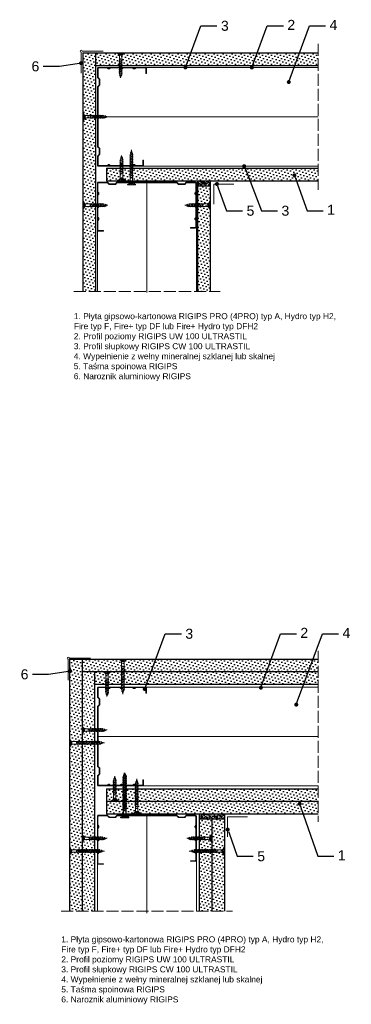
# Model space of a CAD drawing. Header units: millimetres. Extents: x 1613 to 2860, y 546 to 1530.
# Tile 4 of 4: x 2529 to 2860, y 546 to 1530. Entities that reach past the tile are written whole.
import ezdxf
from ezdxf import colors
from ezdxf.entities.mleader import LeaderData, LeaderLine
from ezdxf.math import Vec2, Vec3

# ---------------------------------------------------------------- set-up
doc = ezdxf.new("R2010")
doc.units = ezdxf.units.MM
doc.linetypes.add('ACAD_ISO02W100', pattern=[15, 12, -3])
for name, color, linetype, lineweight in [('_ISOVER WELNA', 7, 'BATTING', 9), ('_RIGIPS AKCESORIA', 7, 'Continuous', 18), ('_RIGIPS G-K', 7, 'Continuous', 25), ('_RIGIPS PROFIL', 7, 'Continuous', 18), ('OPISY', 7, 'Continuous', 9), ('PRZERYWANA', 7, 'ACAD_ISO02W100', 9)]:
    doc.layers.add(name, color=color, linetype=linetype, lineweight=lineweight)
doc.layers.add('_Rigips_Akcesoria', color=7, linetype='Continuous')
doc.styles.get("Standard").update_dxf_attribs({"font": 'arial.ttf'})
doc.linetypes.add('BATTING', pattern='A,0.00254,-2.54,[134,ltypeshp.shx,S=2.54,R=0,X=-2.54,Y=0],-5.08,[134,ltypeshp.shx,S=2.54,R=180,X=2.54,Y=0],-2.54', length=10.16254)
pattern_1 = [(45, (435.1026, -82.5682), (-1.122532, 3.367596), [0, -3.175])]
pattern_2 = [(45, (434.2026, -224.7093), (-1.122532, 3.367596), [0, -3.175])]
pattern_3 = [(45, (436.0026, -228.3093), (-1.122532, 3.367596), [0, -3.175])]
pattern_4 = [(45, (437.8026, -228.3093), (-1.122532, 3.367596), [0, -3.175])]
pattern_5 = [(45, (436.0026, -0.9), (-1.122532, 3.367596), [0, -3.175])]

# ---------------------------------------------------------------- blocks, each defined once
blk = doc.blocks.new('TN 25')
at = {"layer": '_RIGIPS AKCESORIA'}
for p, q in [((0, -0.84), (0, 7.16)), ((0, 7.16), (0.46, 7.16)), ((0.46, 4.78), (0, 4.78)), ((0, 3.5), (1.77, 3.5)), ((0, 2.83), (1.77, 2.83)), ((0.46, 1.64), (0, 1.64)), ((0.46, 7.16), (0.46, 4.78)), ((0.46, -0.84), (0.46, 1.64)), ((1.77, 3.5), (1.77, 4.2)), ((1.77, 2.83), (1.77, 2.18)), ((3.02, 4.46), (8.47, 4.46)), ((7.49, 2.01), (3.55, 2.01)), ((7.12, 4.46), (7.12, 3.18)), ((8.03, 2.01), (7.12, 4.46)), ((7.12, 3.18), (7.65, 1.53)), ((7.65, 1.53), (8.03, 2.01)), ((9.41, 2.01), (8.03, 2.01)), ((8.47, 4.46), (8.79, 5)), ((9.61, 1.51), (8.47, 4.46)), ((8.79, 5), (9.93, 2.01)), ((9, 4.46), (10.1, 4.46)), ((9.93, 2.01), (9.61, 1.51)), ((11.04, 2.01), (9.93, 2.01)), ((10.1, 4.46), (10.41, 5)), ((11.23, 1.51), (10.1, 4.46)), ((10.41, 5), (11.56, 2.01)), ((10.62, 4.46), (11.67, 4.46)), ((11.56, 2.01), (11.23, 1.51)), ((12.61, 2.01), (11.56, 2.01)), ((11.67, 4.46), (11.99, 5)), ((12.81, 1.51), (11.67, 4.46)), ((11.99, 5), (13.14, 2.01)), ((12.2, 4.46), (13.21, 4.46)), ((13.14, 2.01), (12.81, 1.51)), ((14.15, 2.01), (13.14, 2.01)), ((13.21, 4.46), (13.52, 5)), ((14.34, 1.51), (13.21, 4.46)), ((13.52, 5), (14.67, 2.01)), ((13.73, 4.46), (14.8, 4.46)), ((14.67, 2.01), (14.34, 1.51)), ((15.74, 2.01), (14.67, 2.01)), ((14.8, 4.46), (15.12, 5)), ((15.94, 1.51), (14.8, 4.46)), ((15.12, 5), (16.26, 2.01)), ((15.33, 4.46), (16.42, 4.46)), ((16.26, 2.01), (15.94, 1.51)), ((17.36, 2.01), (16.26, 2.01)), ((16.42, 4.46), (16.73, 5)), ((17.55, 1.51), (16.42, 4.46)), ((16.73, 5), (17.88, 2.01)), ((16.94, 4.46), (17.99, 4.46)), ((17.88, 2.01), (17.55, 1.51)), ((18.93, 2.01), (17.88, 2.01)), ((17.99, 4.46), (18.31, 5)), ((19.13, 1.51), (17.99, 4.46)), ((18.31, 5), (19.45, 2.01)), ((18.52, 4.46), (19.68, 4.46)), ((19.45, 2.01), (19.13, 1.51)), ((19.45, 2.01), (20.62, 2.01)), ((19.68, 4.46), (20, 5)), ((20.82, 1.51), (19.68, 4.46)), ((20, 5), (21.14, 2.01)), ((20.21, 4.46), (20.7, 4.46)), ((20.7, 4.46), (22.28, 3.98)), ((21.14, 2.01), (20.82, 1.51)), ((21.14, 2.01), (21.81, 2.12)), ((21.85, 1.83), (21.67, 3.28)), ((21.67, 3.28), (22.14, 2.4)), ((22.14, 2.4), (21.85, 1.83)), ((22.7, 2.36), (22.14, 2.4)), ((22.28, 3.98), (22.56, 4.37)), ((22.7, 2.36), (22.28, 3.98)), ((22.56, 4.37), (23.03, 2.71)), ((23.03, 2.71), (22.7, 2.36)), ((22.71, 3.85), (25, 3.24)), ((25, 3.24), (23.03, 2.71)), ((0, -0.84), (0.46, -0.84))]:
    blk.add_line(p, q, dxfattribs=at)
for centre, major_axis, ratio, start_param, end_param in [((3.09, 7.67), (0.17, 3.2), 0.826134, 1.773653, 3.180586), ((-0.04, 0.9), (0, 3.93), 0.848176, -0.720942, -0.151112), ((3.37, -1.57), (0.28, 3.57), 0.832181, 0.035984, 1.430787), ((-2.73, 15.91), (0, 14.76), 0.848176, 3.399396, 3.475072), ((0.59, 4.62), (0, 2.81), 0.848176, 3.475072, 3.862535), ((1.66, 3.18), (0, 0.895), 0.848176, -1.552777, -0.720942), ((1.66, 3.18), (0, 0.895), 0.848176, 3.862535, 4.730408)]:
    blk.add_ellipse(centre, major_axis=major_axis, ratio=ratio, start_param=start_param, end_param=end_param, dxfattribs=at)
blk = doc.blocks.new('CW 100 ULTRASTIL')
h = blk.add_hatch()
h.set_pattern_fill('ANSI31', color=256, scale=0.5, style=0)
h.paths.add_polyline_path([(179.46, 109.85, -0.198912), (179.6, 110.2), (181.11, 111.71, 0.198912), (181.26, 112.06), (181.26, 117.65, 0.198912), (181.11, 118), (179.6, 119.51, -0.198912), (179.46, 119.86), (179.46, 128.31, -0.414214), (180.26, 129.11), (188.58, 129.11, -0.198912), (188.93, 128.96), (189.64, 128.25, 0.198912), (189.99, 128.11), (190.58, 128.11, 0.198912), (190.93, 128.25), (191.64, 128.96, -0.198912), (191.99, 129.11), (201.28, 129.11, -0.198912), (201.63, 128.96), (202.34, 128.25, 0.198912), (202.69, 128.11), (203.28, 128.11, 0.198912), (203.63, 128.25), (204.34, 128.96, -0.198912), (204.69, 129.11), (213.98, 129.11, -0.198912), (214.33, 128.96), (215.04, 128.25, 0.198912), (215.39, 128.11), (215.98, 128.11, 0.198912), (216.33, 128.25), (217.04, 128.96, -0.198912), (217.39, 129.11), (226.56, 129.11, -0.414214), (227.36, 128.31), (227.36, 123.66), (227.91, 123.66), (227.91, 128.86, 0.414214), (227.11, 129.66), (217.39, 129.66, 0.198912), (217.04, 129.51), (216.33, 128.8, -0.198912), (215.98, 128.66), (215.39, 128.66, -0.198912), (215.04, 128.8), (214.33, 129.51, 0.198912), (213.98, 129.66), (204.69, 129.66, 0.198912), (204.34, 129.51), (203.63, 128.8, -0.198912), (203.28, 128.66), (202.69, 128.66, -0.198912), (202.34, 128.8), (201.63, 129.51, 0.198912), (201.28, 129.66), (191.99, 129.66, 0.198912), (191.64, 129.51), (190.93, 128.8, -0.198912), (190.58, 128.66), (189.99, 128.66, -0.198912), (189.64, 128.8), (188.93, 129.51, 0.198912), (188.58, 129.66), (179.71, 129.66, 0.414214), (178.91, 128.86), (178.91, 119.86, 0.198912), (179.05, 119.51), (180.56, 118, -0.198912), (180.71, 117.65), (180.71, 112.06, -0.198912), (180.56, 111.71), (179.05, 110.2, 0.198912), (178.91, 109.85), (178.91, 50.66, 0.198912), (179.05, 50.31), (180.56, 48.8, -0.198912), (180.71, 48.45), (180.71, 42.86, -0.198912), (180.56, 42.51), (179.05, 41, 0.198912), (178.91, 40.65), (178.91, 31.66, 0.414214), (179.71, 30.86), (188.58, 30.86, 0.198912), (188.93, 31), (189.64, 31.71, -0.198912), (189.99, 31.86), (190.58, 31.86, -0.198912), (190.93, 31.71), (191.64, 31, 0.198912), (191.99, 30.86), (201.28, 30.86, 0.198912), (201.63, 31), (202.34, 31.71, -0.198912), (202.69, 31.86), (203.28, 31.86, -0.198912), (203.63, 31.71), (204.34, 31, 0.198912), (204.69, 30.86), (213.98, 30.86, 0.198912), (214.33, 31), (215.04, 31.71, -0.198912), (215.39, 31.86), (215.98, 31.86, -0.198912), (216.33, 31.71), (217.04, 31, 0.198912), (217.39, 30.86), (224.11, 30.86, 0.414214), (224.91, 31.66), (224.91, 36.86), (224.36, 36.86), (224.36, 32.21, -0.414214), (223.56, 31.41), (217.39, 31.41, -0.198912), (217.04, 31.55), (216.33, 32.26, 0.198912), (215.98, 32.41), (215.39, 32.41, 0.198912), (215.04, 32.26), (214.33, 31.55, -0.198912), (213.98, 31.41), (204.69, 31.41, -0.198912), (204.34, 31.55), (203.63, 32.26, 0.198912), (203.28, 32.41), (202.69, 32.41, 0.198912), (202.34, 32.26), (201.63, 31.55, -0.198912), (201.28, 31.41), (191.99, 31.41, -0.198912), (191.64, 31.55), (190.93, 32.26, 0.198912), (190.58, 32.41), (189.99, 32.41, 0.198912), (189.64, 32.26), (188.93, 31.55, -0.198912), (188.58, 31.41), (180.26, 31.41, -0.414214), (179.46, 32.21), (179.46, 40.65, -0.198912), (179.6, 41), (181.11, 42.51, 0.198912), (181.26, 42.86), (181.26, 48.45, 0.198912), (181.11, 48.8), (179.6, 50.31, -0.198912), (179.46, 50.66)])
at = {"layer": '_RIGIPS PROFIL'}
for p, q in [((178.91, 128.86), (178.91, 119.86)), ((179.46, 128.31), (179.46, 119.86)), ((188.58, 129.66), (179.71, 129.66)), ((188.58, 129.11), (180.26, 129.11)), ((188.93, 129.51), (189.64, 128.8)), ((188.93, 128.96), (189.64, 128.25)), ((190.58, 128.66), (189.99, 128.66)), ((190.58, 128.11), (189.99, 128.11)), ((191.64, 129.51), (190.93, 128.8)), ((191.64, 128.96), (190.93, 128.25)), ((201.28, 129.66), (191.99, 129.66)), ((201.28, 129.11), (191.99, 129.11)), ((201.63, 129.51), (202.34, 128.8)), ((201.63, 128.96), (202.34, 128.25)), ((203.28, 128.66), (202.69, 128.66)), ((203.28, 128.11), (202.69, 128.11)), ((204.34, 129.51), (203.63, 128.8)), ((204.34, 128.96), (203.63, 128.25)), ((204.69, 129.66), (213.98, 129.66)), ((204.69, 129.11), (213.98, 129.11)), ((214.33, 129.51), (215.04, 128.8)), ((214.33, 128.96), (215.04, 128.25)), ((215.98, 128.66), (215.39, 128.66)), ((215.98, 128.11), (215.39, 128.11)), ((217.04, 129.51), (216.33, 128.8)), ((217.04, 128.96), (216.33, 128.25)), ((227.11, 129.66), (217.39, 129.66)), ((226.56, 129.11), (217.39, 129.11)), ((227.36, 123.66), (227.36, 128.31)), ((227.91, 123.66), (227.91, 128.86)), ((180.56, 118), (179.05, 119.51)), ((181.11, 118), (179.6, 119.51)), ((227.36, 123.66), (227.91, 123.66)), ((178.91, 109.85), (178.91, 50.66)), ((180.56, 111.71), (179.05, 110.2)), ((179.46, 109.85), (179.46, 50.66)), ((181.11, 111.71), (179.6, 110.2)), ((180.71, 117.65), (180.71, 112.06)), ((181.26, 117.65), (181.26, 112.06)), ((180.56, 48.8), (179.05, 50.31)), ((181.11, 48.8), (179.6, 50.31)), ((178.91, 31.66), (178.91, 40.65)), ((180.56, 42.51), (179.05, 41)), ((179.46, 32.21), (179.46, 40.65)), ((181.11, 42.51), (179.6, 41)), ((180.71, 42.86), (180.71, 48.45)), ((181.26, 42.86), (181.26, 48.45)), ((188.58, 30.86), (179.71, 30.86)), ((188.58, 31.41), (180.26, 31.41)), ((188.93, 31.55), (189.64, 32.26)), ((188.93, 31), (189.64, 31.71)), ((190.58, 32.41), (189.99, 32.41)), ((190.58, 31.86), (189.99, 31.86)), ((191.64, 31.55), (190.93, 32.26)), ((191.64, 31), (190.93, 31.71)), ((201.28, 31.41), (191.99, 31.41)), ((201.28, 30.86), (191.99, 30.86)), ((201.63, 31.55), (202.34, 32.26)), ((201.63, 31), (202.34, 31.71)), ((203.28, 32.41), (202.69, 32.41)), ((203.28, 31.86), (202.69, 31.86)), ((204.34, 31.55), (203.63, 32.26)), ((204.34, 31), (203.63, 31.71)), ((204.69, 31.41), (213.98, 31.41)), ((204.69, 30.86), (213.98, 30.86)), ((214.33, 31.55), (215.04, 32.26)), ((214.33, 31), (215.04, 31.71)), ((215.98, 32.41), (215.39, 32.41)), ((215.98, 31.86), (215.39, 31.86)), ((217.04, 31.55), (216.33, 32.26)), ((217.04, 31), (216.33, 31.71)), ((223.56, 31.41), (217.39, 31.41)), ((224.11, 30.86), (217.39, 30.86)), ((224.36, 36.86), (224.36, 32.21)), ((224.36, 36.86), (224.91, 36.86)), ((224.91, 36.86), (224.91, 31.66))]:
    blk.add_line(p, q, dxfattribs=at)
for centre, radius, start, end in [((179.71, 128.86), 0.8, 90, 180), ((180.26, 128.31), 0.8, 90, 180), ((188.58, 129.16), 0.5, 45, 90), ((188.58, 128.61), 0.5, 45, 90), ((189.99, 129.16), 0.5, 225, 270), ((189.99, 128.61), 0.5, 225, 270), ((190.58, 129.16), 0.5, 270, 315), ((190.58, 128.61), 0.5, 270, 315), ((191.99, 129.16), 0.5, 90, 135), ((191.99, 128.61), 0.5, 90, 135), ((201.28, 129.16), 0.5, 45, 90), ((201.28, 128.61), 0.5, 45, 90), ((202.69, 129.16), 0.5, 225, 270), ((202.69, 128.61), 0.5, 225, 270), ((203.28, 129.16), 0.5, 270, 315), ((203.28, 128.61), 0.5, 270, 315), ((204.69, 129.16), 0.5, 90, 135), ((204.69, 128.61), 0.5, 90, 135), ((213.98, 129.16), 0.5, 45, 90), ((213.98, 128.61), 0.5, 45, 90), ((215.39, 129.16), 0.5, 225, 270), ((215.39, 128.61), 0.5, 225, 270), ((215.98, 129.16), 0.5, 270, 315), ((215.98, 128.61), 0.5, 270, 315), ((217.39, 129.16), 0.5, 90, 135), ((217.39, 128.61), 0.5, 90, 135), ((226.56, 128.31), 0.8, 0, 90), ((227.11, 128.86), 0.8, 0, 90), ((179.41, 119.86), 0.5, 180, 225), ((179.96, 119.86), 0.5, 180, 225), ((179.41, 109.85), 0.5, 135, 180), ((179.96, 109.85), 0.5, 135, 180), ((180.21, 117.65), 0.5, 0, 45), ((180.21, 112.06), 0.5, 315, 0), ((180.76, 117.65), 0.5, 0, 45), ((180.76, 112.06), 0.5, 315, 0), ((179.41, 50.66), 0.5, 180, 225), ((179.96, 50.66), 0.5, 180, 225), ((179.41, 40.65), 0.5, 135, 180), ((179.96, 40.65), 0.5, 135, 180), ((180.21, 48.45), 0.5, 0, 45), ((180.21, 42.86), 0.5, 315, 0), ((180.76, 48.45), 0.5, 0, 45), ((180.76, 42.86), 0.5, 315, 0), ((179.71, 31.66), 0.8, 180, 270), ((180.26, 32.21), 0.8, 180, 270), ((188.58, 31.91), 0.5, 270, 315), ((188.58, 31.36), 0.5, 270, 315), ((189.99, 31.91), 0.5, 90, 135), ((189.99, 31.36), 0.5, 90, 135), ((190.58, 31.91), 0.5, 45, 90), ((190.58, 31.36), 0.5, 45, 90), ((191.99, 31.91), 0.5, 225, 270), ((191.99, 31.36), 0.5, 225, 270), ((201.28, 31.91), 0.5, 270, 315), ((201.28, 31.36), 0.5, 270, 315), ((202.69, 31.91), 0.5, 90, 135), ((202.69, 31.36), 0.5, 90, 135), ((203.28, 31.91), 0.5, 45, 90), ((203.28, 31.36), 0.5, 45, 90), ((204.69, 31.91), 0.5, 225, 270), ((204.69, 31.36), 0.5, 225, 270), ((213.98, 31.91), 0.5, 270, 315), ((213.98, 31.36), 0.5, 270, 315), ((215.39, 31.91), 0.5, 90, 135), ((215.39, 31.36), 0.5, 90, 135), ((215.98, 31.91), 0.5, 45, 90), ((215.98, 31.36), 0.5, 45, 90), ((217.39, 31.91), 0.5, 225, 270), ((217.39, 31.36), 0.5, 225, 270), ((223.56, 32.21), 0.8, 270, 0), ((224.11, 31.66), 0.8, 270, 0)]:
    blk.add_arc(centre, radius, start, end, dxfattribs=at)
blk = doc.blocks.new('TN 35')
at = {"layer": '_RIGIPS AKCESORIA'}
for p, q in [((0, -0.84), (0, 7.16)), ((0, 7.16), (0.46, 7.16)), ((0.46, 4.78), (0, 4.78)), ((0, 3.5), (1.77, 3.5)), ((0, 2.83), (1.77, 2.83)), ((0.46, 1.64), (0, 1.64)), ((0.46, 7.16), (0.46, 4.78)), ((0.46, -0.84), (0.46, 1.64)), ((1.77, 3.5), (1.77, 4.2)), ((1.77, 2.83), (1.77, 2.18)), ((3.02, 4.46), (8.47, 4.46)), ((7.49, 2.01), (3.55, 2.01)), ((7.12, 4.46), (7.12, 3.18)), ((8.03, 2.01), (7.12, 4.46)), ((7.12, 3.18), (7.65, 1.53)), ((7.65, 1.53), (8.03, 2.01)), ((9.41, 2.01), (8.03, 2.01)), ((8.47, 4.46), (8.79, 5)), ((9.61, 1.51), (8.47, 4.46)), ((8.79, 5), (9.93, 2.01)), ((9, 4.46), (10.1, 4.46)), ((9.93, 2.01), (9.61, 1.51)), ((11.04, 2.01), (9.93, 2.01)), ((10.1, 4.46), (10.41, 5)), ((11.23, 1.51), (10.1, 4.46)), ((10.41, 5), (11.56, 2.01)), ((10.62, 4.46), (11.67, 4.46)), ((11.56, 2.01), (11.23, 1.51)), ((12.61, 2.01), (11.56, 2.01)), ((11.67, 4.46), (11.99, 5)), ((12.81, 1.51), (11.67, 4.46)), ((11.99, 5), (13.14, 2.01)), ((12.2, 4.46), (13.21, 4.46)), ((13.14, 2.01), (12.81, 1.51)), ((14.15, 2.01), (13.14, 2.01)), ((13.21, 4.46), (13.52, 5)), ((14.34, 1.51), (13.21, 4.46)), ((13.52, 5), (14.67, 2.01)), ((13.73, 4.46), (14.8, 4.46)), ((14.67, 2.01), (14.34, 1.51)), ((15.74, 2.01), (14.67, 2.01)), ((14.8, 4.46), (15.12, 5)), ((15.94, 1.51), (14.8, 4.46)), ((15.12, 5), (16.26, 2.01)), ((15.33, 4.46), (16.42, 4.46)), ((16.26, 2.01), (15.94, 1.51)), ((17.36, 2.01), (16.26, 2.01)), ((16.42, 4.46), (16.73, 5)), ((17.55, 1.51), (16.42, 4.46)), ((16.73, 5), (17.88, 2.01)), ((16.94, 4.46), (17.99, 4.46)), ((17.88, 2.01), (17.55, 1.51)), ((18.93, 2.01), (17.84, 2.01)), ((17.99, 4.46), (18.31, 5)), ((19.13, 1.51), (17.99, 4.46)), ((18.31, 5), (19.45, 2.01)), ((18.52, 4.46), (19.57, 4.46)), ((19.45, 2.01), (19.13, 1.51)), ((20.51, 2.01), (19.41, 2.01)), ((19.57, 4.46), (19.88, 5)), ((20.7, 1.51), (19.57, 4.46)), ((19.88, 5), (21.03, 2.01)), ((20.09, 4.46), (21.14, 4.46)), ((21.03, 2.01), (20.7, 1.51)), ((22.08, 2.01), (20.99, 2.01)), ((21.14, 4.46), (21.46, 5)), ((22.28, 1.51), (21.14, 4.46)), ((21.46, 5), (22.6, 2.01)), ((21.67, 4.46), (22.72, 4.46)), ((22.6, 2.01), (22.28, 1.51)), ((23.66, 2.01), (22.56, 2.01)), ((22.72, 4.46), (23.03, 5)), ((23.85, 1.51), (22.72, 4.46)), ((23.03, 5), (24.18, 2.01)), ((23.24, 4.46), (24.29, 4.46)), ((24.18, 2.01), (23.85, 1.51)), ((25.23, 2.01), (24.14, 2.01)), ((24.29, 4.46), (24.61, 5)), ((25.43, 1.51), (24.29, 4.46)), ((24.61, 5), (25.75, 2.01)), ((24.81, 4.46), (25.87, 4.46)), ((25.75, 2.01), (25.43, 1.51)), ((26.81, 2.01), (25.71, 2.01)), ((25.87, 4.46), (26.18, 5)), ((27, 1.51), (25.87, 4.46)), ((26.18, 5), (27.33, 2.01)), ((26.39, 4.46), (27.44, 4.46)), ((27.33, 2.01), (27, 1.51)), ((28.38, 2.01), (27.33, 2.01)), ((27.44, 4.46), (27.76, 5)), ((28.58, 1.51), (27.44, 4.46)), ((27.76, 5), (28.9, 2.01)), ((27.96, 4.46), (29.13, 4.46)), ((28.9, 2.01), (28.58, 1.51)), ((28.9, 2.01), (30.07, 2.01)), ((29.13, 4.46), (29.45, 5)), ((30.27, 1.51), (29.13, 4.46)), ((29.45, 5), (30.59, 2.01)), ((29.65, 4.46), (30.15, 4.46)), ((30.15, 4.46), (31.73, 3.98)), ((30.59, 2.01), (30.27, 1.51)), ((30.59, 2.01), (31.26, 2.12)), ((31.3, 1.83), (31.12, 3.28)), ((31.12, 3.28), (31.59, 2.4)), ((31.59, 2.4), (31.3, 1.83)), ((32.15, 2.36), (31.59, 2.4)), ((31.73, 3.98), (32.01, 4.37)), ((32.15, 2.36), (31.73, 3.98)), ((32.01, 4.37), (32.48, 2.71)), ((32.48, 2.71), (32.15, 2.36)), ((32.16, 3.85), (35, 3.24)), ((35, 3.24), (32.48, 2.71)), ((0, -0.84), (0.46, -0.84))]:
    blk.add_line(p, q, dxfattribs=at)
for centre, major_axis, ratio, start_param, end_param in [((3.09, 7.67), (0.17, 3.2), 0.826134, 1.773653, 3.180586), ((-0.04, 0.9), (0, 3.93), 0.848176, -0.720942, -0.151112), ((3.37, -1.57), (0.28, 3.57), 0.832181, 0.035984, 1.430787), ((-2.73, 15.91), (0, 14.76), 0.848176, 3.399396, 3.475072), ((0.59, 4.62), (0, 2.81), 0.848176, 3.475072, 3.862535), ((1.66, 3.18), (0, 0.895), 0.848176, -1.552777, -0.720942), ((1.66, 3.18), (0, 0.895), 0.848176, 3.862535, 4.730408)]:
    blk.add_ellipse(centre, major_axis=major_axis, ratio=ratio, start_param=start_param, end_param=end_param, dxfattribs=at)
blk = doc.blocks.new('TN 45')
at = {"layer": '_Rigips_Akcesoria'}
for p, q in [((0, -0.84), (0, 7.16)), ((0, 7.16), (0.46, 7.16)), ((0.46, 4.78), (0, 4.78)), ((0, 3.5), (1.77, 3.5)), ((0, 2.83), (1.77, 2.83)), ((0.46, 1.64), (0, 1.64)), ((0.46, 7.16), (0.46, 4.78)), ((0.46, -0.84), (0.46, 1.64)), ((1.77, 3.5), (1.77, 4.2)), ((1.77, 2.83), (1.77, 2.18)), ((3.02, 4.46), (8.47, 4.46)), ((7.49, 2.01), (3.55, 2.01)), ((7.12, 4.46), (7.12, 3.18)), ((8.03, 2.01), (7.12, 4.46)), ((7.12, 3.18), (7.65, 1.53)), ((7.65, 1.53), (8.03, 2.01)), ((9.41, 2.01), (8.03, 2.01)), ((8.47, 4.46), (8.79, 5)), ((9.61, 1.51), (8.47, 4.46)), ((8.79, 5), (9.93, 2.01)), ((9, 4.46), (10.1, 4.46)), ((9.93, 2.01), (9.61, 1.51)), ((11.04, 2.01), (9.93, 2.01)), ((10.1, 4.46), (10.41, 5)), ((11.23, 1.51), (10.1, 4.46)), ((10.41, 5), (11.56, 2.01)), ((10.62, 4.46), (11.67, 4.46)), ((11.56, 2.01), (11.23, 1.51)), ((12.61, 2.01), (11.56, 2.01)), ((11.67, 4.46), (11.99, 5)), ((12.81, 1.51), (11.67, 4.46)), ((11.99, 5), (13.14, 2.01)), ((12.2, 4.46), (13.21, 4.46)), ((13.14, 2.01), (12.81, 1.51)), ((14.15, 2.01), (13.14, 2.01)), ((13.21, 4.46), (13.52, 5)), ((14.34, 1.51), (13.21, 4.46)), ((13.52, 5), (14.67, 2.01)), ((13.73, 4.46), (14.8, 4.46)), ((14.67, 2.01), (14.34, 1.51)), ((15.74, 2.01), (14.67, 2.01)), ((14.8, 4.46), (15.12, 5)), ((15.94, 1.51), (14.8, 4.46)), ((15.12, 5), (16.26, 2.01)), ((15.33, 4.46), (16.42, 4.46)), ((16.26, 2.01), (15.94, 1.51)), ((17.36, 2.01), (16.26, 2.01)), ((16.42, 4.46), (16.73, 5)), ((17.55, 1.51), (16.42, 4.46)), ((16.73, 5), (17.88, 2.01)), ((16.94, 4.46), (17.99, 4.46)), ((17.88, 2.01), (17.55, 1.51)), ((18.93, 2.01), (17.88, 2.01)), ((17.99, 4.46), (18.31, 5)), ((19.13, 1.51), (17.99, 4.46)), ((18.31, 5), (19.45, 2.01)), ((18.52, 4.46), (19.68, 4.46)), ((19.45, 2.01), (19.13, 1.51)), ((19.45, 2.01), (20.62, 2.01)), ((20.62, 2.01), (19.57, 2.01)), ((19.68, 4.46), (20, 5)), ((20.82, 1.51), (19.68, 4.46)), ((20, 5), (21.14, 2.01)), ((20.21, 4.46), (21.37, 4.46)), ((21.14, 2.01), (20.82, 1.51)), ((21.14, 2.01), (22.31, 2.01)), ((22.31, 2.01), (21.26, 2.01)), ((21.37, 4.46), (21.69, 5)), ((22.51, 1.51), (21.37, 4.46)), ((21.69, 5), (22.83, 2.01)), ((21.9, 4.46), (23.06, 4.46)), ((22.83, 2.01), (22.51, 1.51)), ((22.83, 2.01), (24, 2.01)), ((24, 2.01), (22.95, 2.01)), ((23.06, 4.46), (23.38, 5)), ((24.2, 1.51), (23.06, 4.46)), ((23.38, 5), (24.52, 2.01)), ((23.59, 4.46), (24.75, 4.46)), ((24.52, 2.01), (24.2, 1.51)), ((24.52, 2.01), (25.69, 2.01)), ((25.69, 2.01), (24.64, 2.01)), ((24.75, 4.46), (25.07, 5)), ((25.89, 1.51), (24.75, 4.46)), ((25.07, 5), (26.21, 2.01)), ((25.28, 4.46), (26.44, 4.46)), ((26.21, 2.01), (25.89, 1.51)), ((26.21, 2.01), (27.38, 2.01)), ((27.38, 2.01), (26.33, 2.01)), ((26.44, 4.46), (26.76, 5)), ((27.58, 1.51), (26.44, 4.46)), ((26.76, 5), (27.9, 2.01)), ((26.96, 4.46), (28.13, 4.46)), ((27.9, 2.01), (27.58, 1.51)), ((27.9, 2.01), (29.07, 2.01)), ((29.07, 2.01), (28.02, 2.01)), ((28.13, 4.46), (28.45, 5)), ((29.27, 1.51), (28.13, 4.46)), ((28.45, 5), (29.59, 2.01)), ((28.65, 4.46), (29.82, 4.46)), ((29.59, 2.01), (29.27, 1.51)), ((29.59, 2.01), (30.76, 2.01)), ((30.76, 2.01), (29.71, 2.01)), ((29.82, 4.46), (30.14, 5)), ((30.96, 1.51), (29.82, 4.46)), ((30.14, 5), (31.28, 2.01)), ((30.34, 4.46), (31.51, 4.46)), ((31.28, 2.01), (30.96, 1.51)), ((31.28, 2.01), (32.45, 2.01)), ((32.45, 2.01), (31.4, 2.01)), ((31.51, 4.46), (31.83, 5)), ((32.65, 1.51), (31.51, 4.46)), ((31.83, 5), (32.97, 2.01)), ((32.03, 4.46), (33.2, 4.46)), ((32.97, 2.01), (32.65, 1.51)), ((32.97, 2.01), (34.14, 2.01)), ((34.14, 2.01), (33.09, 2.01)), ((33.2, 4.46), (33.52, 5)), ((34.34, 1.51), (33.2, 4.46)), ((33.52, 5), (34.66, 2.01)), ((33.72, 4.46), (34.89, 4.46)), ((34.66, 2.01), (34.34, 1.51)), ((34.66, 2.01), (35.83, 2.01)), ((35.83, 2.01), (34.78, 2.01)), ((34.89, 4.46), (35.21, 5)), ((36.03, 1.51), (34.89, 4.46)), ((35.21, 5), (36.35, 2.01)), ((35.41, 4.46), (36.58, 4.46)), ((36.35, 2.01), (36.03, 1.51)), ((36.35, 2.01), (37.52, 2.01)), ((37.52, 2.01), (36.47, 2.01)), ((36.58, 4.46), (36.9, 5)), ((37.72, 1.51), (36.58, 4.46)), ((36.9, 5), (38.04, 2.01)), ((37.1, 4.46), (38.27, 4.46)), ((38.04, 2.01), (37.72, 1.51)), ((38.04, 2.01), (39.21, 2.01)), ((39.21, 2.01), (38.16, 2.01)), ((38.27, 4.46), (38.59, 5)), ((39.41, 1.51), (38.27, 4.46)), ((38.59, 5), (39.73, 2.01)), ((38.79, 4.46), (39.96, 4.46)), ((39.73, 2.01), (39.41, 1.51)), ((39.73, 2.01), (40.9, 2.01)), ((39.96, 4.46), (40.28, 5)), ((41.1, 1.51), (39.96, 4.46)), ((40.28, 5), (41.42, 2.01)), ((40.48, 4.46), (40.98, 4.46)), ((40.98, 4.46), (42.56, 3.98)), ((41.42, 2.01), (41.1, 1.51)), ((41.42, 2.01), (42.09, 2.12)), ((42.13, 1.83), (41.95, 3.28)), ((41.95, 3.28), (42.42, 2.4)), ((42.42, 2.4), (42.13, 1.83)), ((42.98, 2.36), (42.42, 2.4)), ((42.56, 3.98), (42.84, 4.37)), ((42.98, 2.36), (42.56, 3.98)), ((42.84, 4.37), (43.31, 2.71)), ((43.31, 2.71), (42.98, 2.36)), ((42.99, 3.85), (45, 3.24)), ((45, 3.24), (43.31, 2.71)), ((0, -0.84), (0.46, -0.84))]:
    blk.add_line(p, q, dxfattribs=at)
for centre, major_axis, ratio, start_param, end_param in [((3.09, 7.67), (0.17, 3.2), 0.826134, 1.773653, 3.180586), ((-0.04, 0.9), (0, 3.93), 0.848176, -0.720942, -0.151112), ((3.37, -1.57), (0.28, 3.57), 0.832181, 0.035984, 1.430787), ((-2.73, 15.91), (0, 14.76), 0.848176, 3.399396, 3.475072), ((0.59, 4.62), (0, 2.81), 0.848176, 3.475072, 3.862535), ((1.66, 3.18), (0, 0.895), 0.848176, -1.552777, -0.720942), ((1.66, 3.18), (0, 0.895), 0.848176, 3.862535, 4.730408)]:
    blk.add_ellipse(centre, major_axis=major_axis, ratio=ratio, start_param=start_param, end_param=end_param, dxfattribs=at)
blk = doc.blocks.new('naroznik')
at = {"layer": '_RIGIPS AKCESORIA'}
for p, q in [((429.5, 69.65), (429.5, 90.65)), ((430.5, 91.65), (451.5, 91.65))]:
    blk.add_line(p, q, dxfattribs=at)
blk.add_arc((429.5, 91.65), 1, 0, 270, dxfattribs=at)
blk = doc.blocks.new('_Dot')
at = {"color": 0, "linetype": 'ByBlock', "lineweight": -2}
blk.add_line((-0.5, 0), (-1, 0), dxfattribs=at)
at = {"color": 0, "linetype": 'ByBlock', "const_width": 0.5}
blk.add_lwpolyline([(-0.25, 0, 1), (0.25, 0, 1)], format="xyb", close=True, dxfattribs=at)

msp = doc.modelspace()

# ---------------------------------------------------------------- hatches: boundary and pattern name
at = {"layer": '_RIGIPS G-K'}
h = msp.add_hatch(dxfattribs=at)
h.set_pattern_fill('DOTS', color=256, scale=2, angle=45, style=0)
h.set_pattern_definition(pattern_1)
h.paths.add_polyline_path([(2604.31, 1496.8), (2591.81, 1496.8), (2591.81, 1258.09), (2604.31, 1258.09)])
h = msp.add_hatch(dxfattribs=at)
h.set_pattern_fill('DOTS', color=256, scale=2, angle=45, style=0)
h.set_pattern_definition(pattern_1)
h.paths.add_polyline_path([(2826.51, 1496.8), (2604.31, 1496.8), (2604.31, 1484.3), (2826.51, 1484.3)])
h = msp.add_hatch(dxfattribs=at)
h.set_pattern_fill('DOTS', color=256, scale=2, angle=45, style=0)
h.set_pattern_definition(pattern_5)
h.paths.add_polyline_path([(2826.51, 1381.5), (2615.21, 1381.5), (2615.21, 1369), (2826.51, 1369)])
h = msp.add_hatch(dxfattribs=at)
h.set_pattern_fill('AR-SAND', color=256, scale=0.05, style=0)
h.set_pattern_definition([(37.5, (963.7086, -50.9), (-0.0800016, 2.4470662), [0, -1.9304, 0, -2.159, 0, -2.06375]), (7.5, (963.7086, -50.9), (2.2476164, 3.5841255), [0, -1.0414, 0, -1.7399, 0, -0.66675]), (327.5, (962.1465, -50.9), (3.9549619, 0.007186), [0, -0.635, 0, -2.286, 0, -2.9845]), (317.5, (962.1465, -50.9), (3.8177823, 1.1146466), [0, -0.3175, 0, -1.4986, 0, -1.7145])])
h.paths.add_polyline_path([(2718.71, 1369), (2706.21, 1369), (2706.21, 1364), (2718.71, 1364)])
h = msp.add_hatch(dxfattribs=at)
h.set_pattern_fill('DOTS', color=256, scale=2, angle=45, style=0)
h.set_pattern_definition(pattern_5)
h.paths.add_polyline_path([(2718.71, 1364), (2706.21, 1364), (2706.21, 1258.09), (2718.71, 1258.09)])
h = msp.add_hatch(dxfattribs=at)
h.set_pattern_fill('DOTS', color=256, scale=2, angle=45, style=0)
h.set_pattern_definition([(45, (421.7026, -701.189), (-1.122532, 3.367596), [0, -3.175])])
h.paths.add_polyline_path([(2590.91, 890.67), (2578.41, 890.67), (2578.41, 638.57), (2590.91, 638.57)])
h = msp.add_hatch(dxfattribs=at)
h.set_pattern_fill('DOTS', color=256, scale=2, angle=45, style=0)
h.set_pattern_definition(pattern_2)
h.paths.add_polyline_path([(2826.51, 890.67), (2590.91, 890.67), (2590.91, 878.17), (2826.51, 878.17)])
h = msp.add_hatch(dxfattribs=at)
h.set_pattern_fill('DOTS', color=256, scale=2, angle=45, style=0)
h.set_pattern_definition(pattern_2)
h.paths.add_polyline_path([(2603.41, 878.17), (2590.91, 878.17), (2590.91, 638.57), (2603.41, 638.57)])
h = msp.add_hatch(dxfattribs=at)
h.set_pattern_fill('DOTS', color=256, scale=2, angle=45, style=0)
h.set_pattern_definition(pattern_2)
h.paths.add_polyline_path([(2826.51, 878.17), (2603.41, 878.17), (2603.41, 865.67), (2826.51, 865.67)])
h = msp.add_hatch(dxfattribs=at)
h.set_pattern_fill('DOTS', color=256, scale=2, angle=45, style=0)
h.set_pattern_definition(pattern_3)
h.paths.add_polyline_path([(2826.51, 761.07), (2615.21, 761.07), (2615.21, 748.57), (2826.51, 748.57)])
h = msp.add_hatch(dxfattribs=at)
h.set_pattern_fill('DOTS', color=256, scale=2, angle=45, style=0)
h.set_pattern_definition(pattern_3)
h.paths.add_polyline_path([(2826.51, 748.57), (2615.21, 748.57), (2615.21, 736.07), (2826.51, 736.07)])
h = msp.add_hatch(dxfattribs=at)
h.set_pattern_fill('AR-SAND', color=256, scale=0.05, style=0)
h.set_pattern_definition([(37.5, (437.8026, -228.3093), (-0.0800016, 2.4470662), [0, -1.9304, 0, -2.159, 0, -2.06375]), (7.5, (437.8026, -228.3093), (2.2476164, 3.5841255), [0, -1.0414, 0, -1.7399, 0, -0.66675]), (327.5, (436.2405, -228.3093), (3.9549619, 0.007186), [0, -0.635, 0, -2.286, 0, -2.9845]), (317.5, (436.2405, -228.3093), (3.8177823, 1.1146466), [0, -0.3175, 0, -1.4986, 0, -1.7145])])
h.paths.add_polyline_path([(2733.01, 736.07), (2708.01, 736.07), (2708.01, 731.07), (2733.01, 731.07)])
h = msp.add_hatch(dxfattribs=at)
h.set_pattern_fill('DOTS', color=256, scale=2, angle=45, style=0)
h.set_pattern_definition(pattern_4)
h.paths.add_polyline_path([(2720.51, 731.07), (2708.01, 731.07), (2708.01, 638.57), (2720.51, 638.57)])
h = msp.add_hatch(dxfattribs=at)
h.set_pattern_fill('DOTS', color=256, scale=2, angle=45, style=0)
h.set_pattern_definition(pattern_4)
h.paths.add_polyline_path([(2733.01, 731.07), (2720.51, 731.07), (2720.51, 638.57), (2733.01, 638.57)])

# ---------------------------------------------------------------- linework, layer by layer
at = {"layer": '_ISOVER WELNA', "ltscale": 4.8}
for p, q in [((2826.51, 1432.9), (2606.86, 1432.9)), ((2655.71, 1367.95), (2655.71, 1257.19)), ((2826.51, 813.37), (2606.86, 813.37)), ((2655.71, 734.02), (2655.71, 636.77))]:
    msp.add_line(p, q, dxfattribs=at)
at = {"layer": '_RIGIPS AKCESORIA'}
for points in [[(2722.59, 1345.65), (2722.59, 1365.65), (2742.59, 1365.65)], [(2736.17, 713.16), (2736.17, 733.16), (2756.17, 733.16)]]:
    msp.add_lwpolyline(points, dxfattribs=at)
at = {"layer": '_RIGIPS G-K'}
for p, q in [((2591.81, 1496.8), (2591.81, 1258.09)), ((2591.81, 1496.8), (2826.51, 1496.8)), ((2604.31, 1496.8), (2604.31, 1258.09)), ((2604.31, 1484.3), (2826.51, 1484.3)), ((2615.21, 1381.5), (2826.51, 1381.5)), ((2615.21, 1381.5), (2615.21, 1369)), ((2615.21, 1369), (2826.51, 1369)), ((2706.21, 1369), (2706.21, 1258.09)), ((2718.71, 1369), (2718.71, 1258.09)), ((2706.21, 1364), (2718.71, 1364)), ((2578.41, 890.67), (2826.51, 890.67)), ((2578.41, 890.67), (2578.41, 638.57)), ((2590.91, 890.67), (2590.91, 638.57)), ((2590.91, 878.17), (2826.51, 878.17)), ((2603.41, 878.17), (2603.41, 638.57)), ((2603.41, 865.67), (2826.51, 865.67)), ((2615.21, 761.07), (2826.51, 761.07)), ((2615.21, 761.07), (2615.21, 736.07)), ((2615.21, 748.57), (2826.51, 748.57)), ((2615.21, 736.07), (2826.51, 736.07)), ((2708.01, 736.07), (2708.01, 638.57)), ((2708.01, 731.07), (2733.01, 731.07)), ((2720.51, 731.07), (2720.51, 638.57)), ((2733.01, 736.07), (2733.01, 638.57))]:
    msp.add_line(p, q, dxfattribs=at)
at = {"layer": '_RIGIPS PROFIL'}
for p, q in [((2607.11, 1482.3), (2826.51, 1482.3)), ((2607.11, 1383.5), (2826.51, 1383.5)), ((2606.31, 1366.7), (2606.31, 1258.09)), ((2705.11, 1366.7), (2705.11, 1258.09)), ((2607.11, 862.77), (2826.51, 862.77)), ((2607.11, 763.97), (2826.51, 763.97)), ((2606.31, 733.77), (2606.31, 638.57)), ((2705.11, 733.77), (2705.11, 638.57))]:
    msp.add_line(p, q, dxfattribs=at)
at = {"layer": 'PRZERYWANA'}
for p, q in [((2826.51, 1505.9), (2826.51, 1359.9)), ((2582.71, 1258.09), (2728.71, 1258.09)), ((2826.51, 898.87), (2826.51, 727.87)), ((2570.21, 638.57), (2741.21, 638.57))]:
    msp.add_line(p, q, dxfattribs=at)

# ---------------------------------------------------------------- block references
at = {"rotation": 90}
msp.add_blockref('TN 45', (2636.68, 732.12), dxfattribs=at)
at = {"layer": '_RIGIPS AKCESORIA'}
for name, p in [('naroznik', (2160.5, 1406.9)), ('TN 25', (2591.81, 1429.65)), ('TN 25', (2591.81, 1341.25)), ('naroznik', (2147.73, 800.07)), ('TN 25', (2590.91, 816.6)), ('TN 35', (2578.41, 803.82)), ('TN 25', (2590.91, 708.33)), ('TN 35', (2578.41, 695.55))]:
    msp.add_blockref(name, p, dxfattribs=at)
at = {"layer": '_RIGIPS AKCESORIA', "xscale": -1, "rotation": 90}
for name, p in [('TN 25', (2632.65, 1496.8)), ('TN 35', (2634.83, 890.67)), ('TN 25', (2619.05, 878.17))]:
    msp.add_blockref(name, p, dxfattribs=at)
at = {"layer": '_RIGIPS AKCESORIA', "rotation": 90}
for name, p in [('TN 35', (2643.47, 1364.79)), ('TN 25', (2633.55, 1369)), ('TN 25', (2626.82, 748.57)), ('TN 35', (2648.72, 736.07))]:
    msp.add_blockref(name, p, dxfattribs=at)
at = {"layer": '_RIGIPS AKCESORIA', "xscale": -1}
for name, p in [('TN 25', (2718.71, 1341.25)), ('TN 25', (2720.51, 708.33)), ('TN 35', (2733.01, 695.55))]:
    msp.add_blockref(name, p, dxfattribs=at)
at = {"layer": '_RIGIPS PROFIL'}
for p in [(2427.4, 1352.64), (2427.4, 733.12)]:
    msp.add_blockref('CW 100 ULTRASTIL', p, dxfattribs=at)
at = {"layer": '_RIGIPS PROFIL', "xscale": -1, "rotation": 90}
for p in [(2735.96, 1546.4), (2735.96, 913.48)]:
    msp.add_blockref('CW 100 ULTRASTIL', p, dxfattribs=at)

# ---------------------------------------------------------------- texts
at = {"char_height": 6, "attachment_point": 1}
for insert, width in [((2582.71, 1236.55), 267.0127), ((2570.21, 613.52), 276.16)]:
    msp.add_mtext('1. Płyta gipsowo-kartonowa RIGIPS PRO (4PRO) typ A, Hydro typ H2, Fire typ F, Fire+ typ DF lub Fire+ Hydro typ DFH2\\P2. Profil poziomy RIGIPS UW 100 ULTRASTIL\\P3. Profil słupkowy RIGIPS CW 100 ULTRASTIL\\P4. Wypełnienie z wełny mineralnej szklanej lub skalnej\\P5. Taśma spoinowa RIGIPS\\P6. Naroznik aluminiowy RIGIPS', dxfattribs=dict(at, insert=insert, width=width))

# ---------------------------------------------------------------- leaders
at = {"layer": 'OPISY'}
ml = msp.add_multileader_mtext('Standard', dxfattribs=at)
ml.set_content('3', color=256)
ml.set_leader_properties()
ml.set_arrow_properties(name='DOT')
ml.build(insert=Vec2(0, 0))
ctx = ml.context
ctx.base_point, ctx.char_height, ctx.landing_gap_size, ctx.plane_origin = Vec3(2725.62, 1523.75), 10, 4, Vec3(2533.03, 1667.41)
notes = []
notes.append((ctx, [(0, (1, 1, 0), (2709.62, 1523.75), (1, 0), 16, [(0, [(2694.13, 1482.17)], 0, [])])]))
ctx.mtext.insert, ctx.mtext.flow_direction = Vec3(2729.62, 1528.84), 5
ml = msp.add_multileader_mtext('Standard', dxfattribs=at)
ml.set_content('2', color=256)
ml.set_leader_properties()
ml.set_arrow_properties(name='DOT')
ml.build(insert=Vec2(0, 0))
ctx = ml.context
ctx.base_point, ctx.char_height, ctx.landing_gap_size, ctx.plane_origin = Vec3(2791.91, 1523.75), 10, 4, Vec3(2599.32, 1667.41)
notes.append((ctx, [(0, (1, 1, 0), (2775.91, 1523.75), (1, 0), 16, [(0, [(2760.42, 1482.17)], 0, [])])]))
ctx.mtext.insert, ctx.mtext.flow_direction = Vec3(2795.91, 1529.75), 5
ml = msp.add_multileader_mtext('Standard', dxfattribs=at)
ml.set_content('4', color=256)
ml.set_leader_properties()
ml.set_arrow_properties(name='DOT')
ml.build(insert=Vec2(0, 0))
ctx = ml.context
ctx.base_point, ctx.char_height, ctx.landing_gap_size, ctx.plane_origin = Vec3(2834, 1523.75), 10, 4, Vec3(2641.41, 1667.41)
notes.append((ctx, [(0, (1, 1, 0), (2818, 1523.75), (1, 0), 16, [(0, [(2797.34, 1467.61)], 0, [])])]))
ctx.mtext.insert, ctx.mtext.flow_direction = Vec3(2838, 1529.75), 5
ml = msp.add_multileader_mtext('Standard', dxfattribs=at)
ml.set_content('6', color=256)
ml.set_leader_properties()
ml.set_arrow_properties(name='DOT')
ml.build(insert=Vec2(0, 0))
ctx = ml.context
ctx.base_point, ctx.char_height, ctx.landing_gap_size, ctx.plane_origin = Vec3(2537.65, 1483.23), 10, 4, Vec3(2744.84, 1626.89)
ctx.text_align_type = 2
notes.append((ctx, [(0, (1, 1, 0), (2568.25, 1483.23), (-1, 0), 16, [(0, [(2589.95, 1486.54)], 0, [])])]))
ctx.mtext.insert, ctx.mtext.alignment, ctx.mtext.flow_direction = Vec3(2548.25, 1488.32), 3, 5
ml = msp.add_multileader_mtext('Standard', dxfattribs=at)
ml.set_content('3', color=256)
ml.set_leader_properties()
ml.set_arrow_properties(name='DOT')
ml.build(insert=Vec2(0, 0))
ctx = ml.context
ctx.base_point, ctx.char_height, ctx.landing_gap_size, ctx.plane_origin = Vec3(2786.05, 1338.88), 10, 4, Vec3(2593.46, 1195.22)
notes.append((ctx, [(0, (1, 1, 0), (2770.05, 1338.88), (1, 0), 16, [(0, [(2752.84, 1383.5)], 0, [])])]))
ctx.mtext.insert, ctx.mtext.flow_direction = Vec3(2790.05, 1343.97), 5
ml = msp.add_multileader_mtext('Standard', dxfattribs=at)
ml.set_content('1', color=256)
ml.set_leader_properties()
ml.set_arrow_properties(name='DOT')
ml.build(insert=Vec2(0, 0))
ctx = ml.context
ctx.base_point, ctx.char_height, ctx.landing_gap_size, ctx.plane_origin = Vec3(2831.58, 1338.88), 10, 4, Vec3(2638.99, 1195.22)
notes.append((ctx, [(0, (1, 1, 0), (2815.58, 1338.88), (1, 0), 16, [(0, [(2803.02, 1374.37)], 0, [])])]))
ctx.mtext.insert, ctx.mtext.flow_direction = Vec3(2835.58, 1344.88), 5
ml = msp.add_multileader_mtext('Standard', dxfattribs=at)
ml.set_content('5', color=256)
ml.set_leader_properties()
ml.set_arrow_properties(name='DOT')
ml.build(insert=Vec2(0, 0))
ctx = ml.context
ctx.base_point, ctx.char_height, ctx.landing_gap_size, ctx.plane_origin = Vec3(2751.21, 1338.88), 10, 4, Vec3(2558.62, 1195.22)
notes.append((ctx, [(0, (1, 1, 0), (2735.21, 1338.88), (1, 0), 16, [(0, [(2725.62, 1365.65)], 0, [])])]))
ctx.mtext.insert, ctx.mtext.flow_direction = Vec3(2755.21, 1343.96), 5
ml = msp.add_multileader_mtext('Standard', dxfattribs=at)
ml.set_content('3', color=256)
ml.set_leader_properties()
ml.set_arrow_properties(name='DOT')
ml.build(insert=Vec2(0, 0))
ctx = ml.context
ctx.base_point, ctx.char_height, ctx.landing_gap_size, ctx.plane_origin = Vec3(2690.07, 915.96), 10, 4, Vec3(2497.48, 1059.62)
notes.append((ctx, [(0, (1, 1, 0), (2674.07, 915.96), (1, 0), 16, [(0, [(2653.53, 860.81)], 0, [])])]))
ctx.mtext.insert, ctx.mtext.flow_direction = Vec3(2694.07, 921.05), 5
ml = msp.add_multileader_mtext('Standard', dxfattribs=at)
ml.set_content('2', color=256)
ml.set_leader_properties()
ml.set_arrow_properties(name='DOT')
ml.build(insert=Vec2(0, 0))
ctx = ml.context
ctx.base_point, ctx.char_height, ctx.landing_gap_size, ctx.plane_origin = Vec3(2804.91, 915.96), 10, 4, Vec3(2612.32, 1059.62)
notes.append((ctx, [(0, (1, 1, 0), (2788.91, 915.96), (1, 0), 16, [(0, [(2769.45, 862.17)], 0, [])])]))
ctx.mtext.insert, ctx.mtext.flow_direction = Vec3(2808.91, 921.96), 5
ml = msp.add_multileader_mtext('Standard', dxfattribs=at)
ml.set_content('4', color=256)
ml.set_leader_properties()
ml.set_arrow_properties(name='DOT')
ml.build(insert=Vec2(0, 0))
ctx = ml.context
ctx.base_point, ctx.char_height, ctx.landing_gap_size, ctx.plane_origin = Vec3(2847, 915.96), 10, 4, Vec3(2654.41, 1059.62)
notes.append((ctx, [(0, (1, 1, 0), (2831, 915.96), (1, 0), 16, [(0, [(2804.8, 845.19)], 0, [])])]))
ctx.mtext.insert, ctx.mtext.flow_direction = Vec3(2851, 921.96), 5
ml = msp.add_multileader_mtext('Standard', dxfattribs=at)
ml.set_content('6', color=256)
ml.set_leader_properties()
ml.set_arrow_properties(name='DOT')
ml.build(insert=Vec2(0, 0))
ctx = ml.context
ctx.base_point, ctx.char_height, ctx.landing_gap_size, ctx.plane_origin = Vec3(2526.82, 875.44), 10, 4, Vec3(2734.01, 1019.1)
ctx.text_align_type = 2
notes.append((ctx, [(0, (1, 1, 0), (2557.43, 875.44), (-1, 0), 16, [(0, [(2579.12, 878.75)], 0, [])])]))
ctx.mtext.insert, ctx.mtext.alignment, ctx.mtext.flow_direction = Vec3(2537.43, 880.53), 3, 5
ml = msp.add_multileader_mtext('Standard', dxfattribs=at)
ml.set_content('1', color=256)
ml.set_leader_properties()
ml.set_arrow_properties(name='DOT')
ml.build(insert=Vec2(0, 0))
ctx = ml.context
ctx.base_point, ctx.char_height, ctx.landing_gap_size, ctx.plane_origin = Vec3(2842.26, 693.57), 10, 4, Vec3(2649.68, 549.91)
notes.append((ctx, [(0, (1, 1, 0), (2826.26, 693.57), (1, 0), 16, [(0, [(2808.22, 746.08)], 0, [])])]))
ctx.mtext.insert, ctx.mtext.flow_direction = Vec3(2846.26, 699.57), 5
ml = msp.add_multileader_mtext('Standard', dxfattribs=at)
ml.set_content('5', color=256)
ml.set_leader_properties()
ml.set_arrow_properties(name='DOT')
ml.build(insert=Vec2(0, 0))
ctx = ml.context
ctx.base_point, ctx.char_height, ctx.landing_gap_size, ctx.plane_origin = Vec3(2761.9, 693.57), 10, 4, Vec3(2569.31, 549.91)
notes.append((ctx, [(0, (1, 1, 0), (2745.9, 693.57), (1, 0), 16, [(0, [(2736.31, 720.34)], 0, [])])]))
ctx.mtext.insert, ctx.mtext.flow_direction = Vec3(2765.9, 698.66), 5
for ctx, leaders in notes:
    for number, flags, end, landing, length, lines in leaders:
        leader = LeaderData()
        leader.index, (leader.has_last_leader_line, leader.has_dogleg_vector, leader.attachment_direction) = number, flags
        leader.last_leader_point, leader.dogleg_vector, leader.dogleg_length = Vec3(end), Vec3(landing), length
        for number, points, colour, breaks in lines:
            line = LeaderLine()
            line.index, line.vertices, line.color, line.breaks = number, Vec3.list(points), colors.encode_raw_color(colour), breaks
            leader.lines.append(line)
        ctx.leaders.append(leader)

doc.saveas('drawing.dxf')
